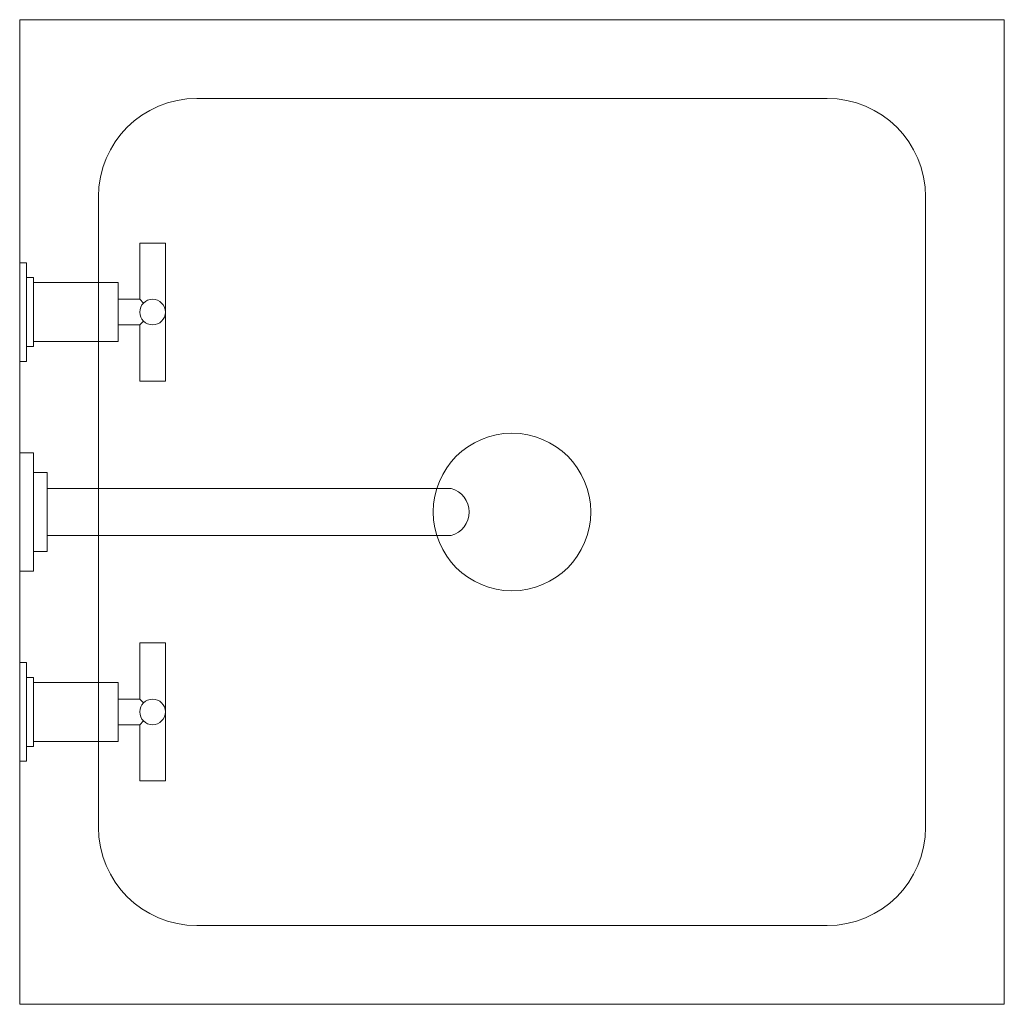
# Model space of a CAD drawing. Extents: x 100 to 2982, y 37 to 2050.
# Tile 43 of 130: x 666 to 716, y 1619 to 1669. Entities that reach past the tile are written whole.
import ezdxf
from ezdxf.xclip import XClip

# ---------------------------------------------------------------- set-up
doc = ezdxf.new("R2010")
doc.units = 0
doc.header["$MEASUREMENT"] = 0
doc.header["$XCLIPFRAME"] = 0
doc.layers.add('330-W Wyposażenie', color=7, linetype='Continuous')
doc.layers.add('820-G Rysunki Obrazki', color=7, linetype='Continuous')

# ---------------------------------------------------------------- blocks, each defined once
blk = doc.blocks.new('Rysunek_1_1', base_point=(-18316.349, -206.526))
at = {"layer": '330-W Wyposażenie', "color": 75, "linetype": 'Continuous', "lineweight": 15, "ltscale": 0.2}
for p, q in [((707.493, 1665.009), (675.493, 1665.009)), ((670.493, 1660.009), (670.493, 1628.009)), ((712.493, 1628.009), (712.493, 1660.009)), ((666.843, 1652.409), (666.843, 1655.909)), ((667.193, 1655.659), (667.193, 1652.659)), ((671.493, 1654.809), (671.493, 1653.509)), ((672.593, 1654.809), (672.784, 1654.618)), ((672.593, 1653.509), (672.784, 1653.699)), ((666.843, 1635.609), (666.843, 1632.109)), ((667.193, 1632.359), (667.193, 1635.359)), ((671.493, 1633.209), (671.493, 1634.509)), ((672.593, 1634.509), (672.784, 1634.318)), ((672.593, 1633.209), (672.784, 1633.399)), ((675.493, 1623.009), (707.493, 1623.009))]:
    blk.add_line(p, q, dxfattribs=at)
at = {"layer": '330-W Wyposażenie', "color": 75, "linetype": 'Continuous', "lineweight": 15, "ltscale": 0.2, "flags": 128}
for points in [[(716.493, 1669.009), (716.493, 1619.009), (666.493, 1619.009), (666.493, 1669.009)], [(671.493, 1652.659), (667.193, 1652.659), (667.193, 1652.409), (666.843, 1652.409), (666.843, 1651.659), (666.493, 1651.659), (666.493, 1656.659), (666.843, 1656.659), (666.843, 1655.909), (667.193, 1655.909), (667.193, 1655.659), (671.493, 1655.659), (671.493, 1654.809), (672.593, 1654.809), (672.593, 1657.659), (673.893, 1657.659), (673.893, 1650.659), (672.593, 1650.659), (672.593, 1653.509), (671.493, 1653.509)], [(667.193, 1647.009), (667.193, 1641.009), (666.493, 1641.009), (666.493, 1647.009)], [(667.893, 1646.009), (667.893, 1642.009), (667.193, 1642.009), (667.193, 1646.009)], [(671.493, 1635.359), (667.193, 1635.359), (667.193, 1635.609), (666.843, 1635.609), (666.843, 1636.359), (666.493, 1636.359), (666.493, 1631.359), (666.843, 1631.359), (666.843, 1632.109), (667.193, 1632.109), (667.193, 1632.359), (671.493, 1632.359), (671.493, 1633.209), (672.593, 1633.209), (672.593, 1630.359), (673.893, 1630.359), (673.893, 1637.359), (672.593, 1637.359), (672.593, 1634.509), (671.493, 1634.509)]]:
    blk.add_lwpolyline(points, close=True, dxfattribs=at)
blk.add_lwpolyline([(667.893, 1642.809), (667.893, 1645.209), (688.399, 1645.209, -0.759247), (688.399, 1642.809)], format="xyb", close=True, dxfattribs=at)
at = {"layer": '330-W Wyposażenie', "color": 75, "linetype": 'Continuous', "lineweight": 15, "ltscale": 0.2}
for centre, radius in [((673.243, 1654.159), 0.65), ((691.493, 1644.009), 4), ((673.243, 1633.859), 0.65)]:
    blk.add_circle(centre, radius, dxfattribs=at)
for centre, start, end in [((675.493, 1660.009), 90, 180), ((707.493, 1660.009), 0, 90), ((675.493, 1628.009), 180, 270), ((707.493, 1628.009), 270, 0)]:
    blk.add_arc(centre, 5, start, end, dxfattribs=at)

msp = doc.modelspace()

# ---------------------------------------------------------------- block references
at = {"layer": '820-G Rysunki Obrazki', "color": 65, "linetype": 'Continuous', "lineweight": 13, "ltscale": 0.2}
ref = msp.add_blockref('Rysunek_1_1', (-18316.349, -206.526), dxfattribs=at)
XClip(ref).set_block_clipping_path([(244.527027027, 75.2081975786), (2570.9054054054, 2024.1891891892)])

doc.saveas('drawing.dxf')
